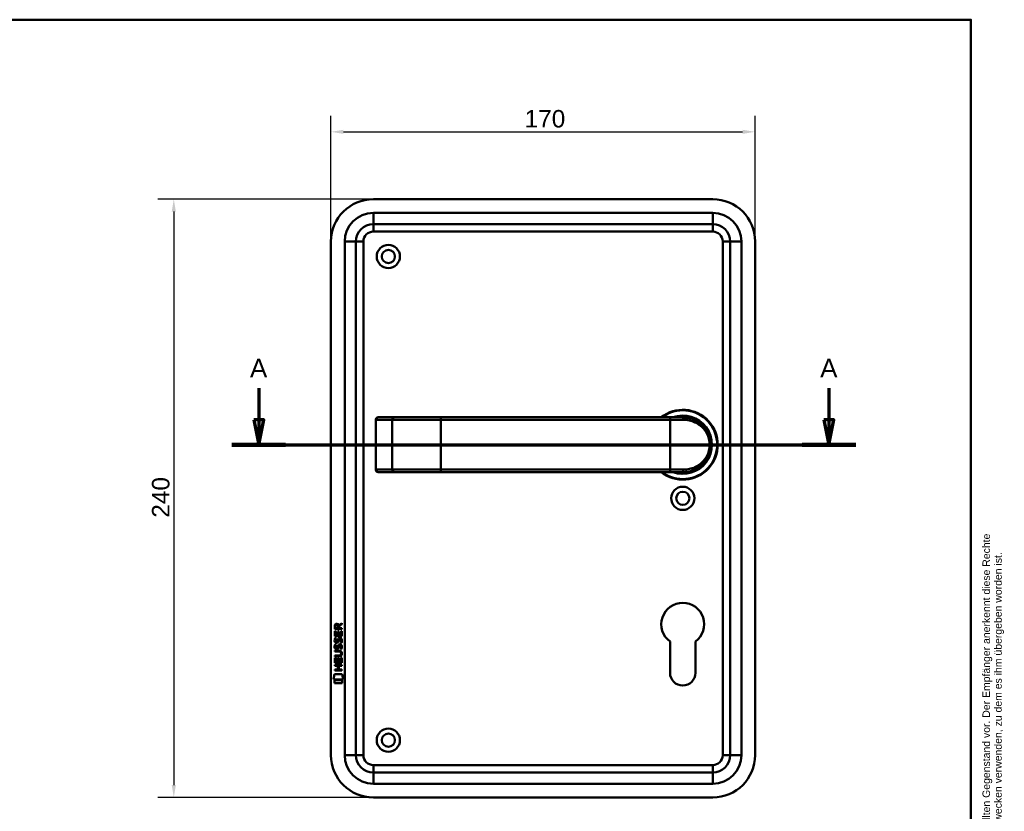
# Model space of a CAD drawing. Header units: millimetres. Extents: x 20 to 833, y 20 to 574.
# Tile 6 of 6: x 439 to 833, y 256 to 574. Entities that reach past the tile are written whole.
import ezdxf
from ezdxf.enums import TextEntityAlignment as Align

# ---------------------------------------------------------------- set-up
doc = ezdxf.new("R2010")
doc.units = ezdxf.units.MM
doc.header["$LTSCALE"] = 2
for name, color, linetype, lineweight in [('Bemaßungen(DIN)', 7, 'Continuous', 25), ('Schnittansichtslinien(DIN)', 7, 'Continuous', 70), ('Sichtbare Kanten(DIN)', 7, 'Continuous', 50), ('Sichtbare tangentiale Kanten(DIN)', 7, 'Continuous', 50), ('Skizziergeometrie(DIN)', 7, 'Continuous', 50), ('Skizzierlinie(DIN)', 7, 'Continuous', 25), ('Symbole(DIN)', 7, 'Continuous', 25)]:
    doc.layers.add(name, color=color, linetype=linetype, lineweight=lineweight)
doc.styles.add('Aktuell-DIN', font='arial.ttf')
doc.styles.add('Aktuell-DINGroßer Text', font='arial.ttf')
doc.styles.add('STANDARD-DIN~0', font='arial.ttf')
doc.styles.add('Textstil10', font='arial.ttf')
doc.styles.add('Textstil41', font='arial.ttf', dxfattribs={"width": 0.8})
doc.styles.add('Textstil83', font='arial.ttf', dxfattribs={"width": 0.8})
doc.dimstyles.new('CAD-LAN', dxfattribs={"dimscale": 2, "dimtxt": 3.5, "dimasz": 2.5, "dimexe": 3.175, "dimexo": 0, "dimgap": 0.8, "dimtad": 1, "dimrnd": 1e-08, "dimtxsty": 'STANDARD-DIN~0', "dimcen": 0.09, "dimdle": 10, "dimclrd": 250, "dimclre": 250, "dimclrt": 250, "dimadec": 0, "dimazin": 2, "dimtfac": 1, "dimtmove": 0, "dimatfit": 3, "dimfxl": 1, "dimtolj": 1, "dimtzin": 0, "dimlwd": 25, "dimlwe": 25, "dimarcsym": 0})

# ---------------------------------------------------------------- blocks, each defined once
blk = doc.blocks.new('Ränder Standardrahmen')
at = {"layer": 'Skizziergeometrie(DIN)', "flags": 128}
blk.add_lwpolyline([(10, 10), (10, 287), (410, 287), (410, 10), (10, 10)], dxfattribs=at)
blk = doc.blocks.new('Schriftfelder Heusser')
at = {"layer": 'Skizziergeometrie(DIN)'}
for p, q in [((101, 229.92), (101, 236.92)), ((101, 236.92), (291, 236.92)), ((111, 229.92), (111, 236.92)), ((123, 229.92), (123, 236.92)), ((232, 229.92), (232, 236.92)), ((256, 229.92), (256, 236.92)), ((291, 236.92), (291, 229.92)), ((101, 191.42), (101, 229.92)), ((101, 229.92), (291, 229.92)), ((111, 229.92), (111, 221.42)), ((123, 229.92), (123, 221.42)), ((232, 229.92), (232, 221.42)), ((256, 229.92), (256, 221.42)), ((291, 229.92), (291, 191.42)), ((101, 221.42), (291, 221.42)), ((150, 221.42), (150, 204.42)), ((198.85, 221.42), (198.85, 204.42)), ((216.35, 221.42), (216.35, 204.42)), ((238.35, 221.42), (238.35, 204.42)), ((278, 221.42), (278, 191.42)), ((278, 208.67), (291, 208.67)), ((101, 204.42), (291, 204.42)), ((142, 204.42), (142, 191.42)), ((236, 204.42), (236, 191.42)), ((278, 200.17), (291, 200.17)), ((291, 191.42), (101, 191.42))]:
    blk.add_line(p, q, dxfattribs=at)
at = {"layer": 'Skizzierlinie(DIN)'}
for p, q in [((113.5, 221.42), (113.5, 204.42)), ((118, 221.42), (118, 204.42)), ((162.35, 221.42), (162.35, 204.42)), ((166.85, 221.42), (166.85, 204.42)), ((113.5, 217.17), (150, 217.17)), ((162.35, 217.17), (278, 217.17)), ((113.5, 212.92), (150, 212.92)), ((162.35, 212.92), (278, 212.92)), ((113.5, 208.67), (150, 208.67)), ((162.35, 208.67), (278, 208.67))]:
    blk.add_line(p, q, dxfattribs=at)
for centre in [(115.75, 219.25), (164.6, 219.25), (115.75, 215.04), (164.6, 215.04), (115.75, 210.79), (164.6, 210.79), (115.75, 206.54), (164.6, 206.54)]:
    blk.add_circle(centre, 1.75, dxfattribs=at)
at = {"layer": 'Symbole(DIN)', "color": 7, "insert": (293.33, 191.7), "char_height": 1.5, "width": 182.3003, "attachment_point": 1, "rotation": 90, "line_spacing_factor": 0.944221, "style": 'Aktuell-DIN'}
blk.add_mtext('\\fArial|b0|i0;\\H1.5000;Die Schlossfabrik Heusser AG ist Eigentümerin dieses Dokumentes und behält sich alle Rechte an diesem und dem dargestellten Gegenstand vor. Der Empfänger anerkennt diese Rechte\\Pund wird das Dokument nicht ohne schriftliche Ermächtigung der Eigentümerin Dritten zugänglich machen oder zu anderen Zwecken verwenden, zu dem es ihm übergeben worden ist.\\P ', dxfattribs=at)
at = {"layer": 'Symbole(DIN)', "color": 179, "true_color": 0x262659, "style": 'Aktuell-DIN'}
for s, insert, char_height, attachment_point in [('Pos.', (106, 227), 2.489, 2), ('Menge', (117, 227), 2.489, 2), ('Benennung', (125.81, 225.38), 2.489, 4), ('B-Nummer', (234.74, 225.62), 2.489, 4), ('Material', (265.02, 225.62), 2.489, 5), ('\\fArial|b0|i0;a', (115.81, 219.53), 2, 5), ('\\fArial|b0|i0;e', (164.54, 219.53), 2, 5), ('\\fArial|b0|i0;Gezeichnet', (200.05, 219.23), 2, 4), ('\\fArial|b0|i0;b', (115.75, 215), 2, 5), ('\\fArial|b0|i0;f', (164.55, 215.06), 2, 5), ('\\fArial|b0|i0;Freigegeben', (199.92, 216), 2, 1), ('\\fArial|b0|i0;c', (115.75, 211.01), 2, 5), ('\\fArial|b0|i0;g', (164.63, 211.05), 2, 5), ('\\fArial|b0|i0;Projekt', (200, 211.98), 2, 1), ('\\fArial|b0|i0;d', (115.76, 206.55), 2, 5), ('\\fArial|b0|i0;h', (164.55, 206.57), 2, 5), ('\\fArial|b0|i0;CAD-Nr.', (200, 207.5), 2, 1), ('\\fArial|b0|i0;\\H2.0000;Massstab', (284.39, 206.37), 2, 5), ('\\fArial|b0|i0;\\H2.0000;Baugruppe', (143.1, 203.73), 2, 1), ('\\fArial|b0|i0;Zeichnungs-Nr.', (237, 203.5), 2, 1), ('\\fArial|b0|i0;\\H2.5000;4853 Murgenthal', (113.33, 192.46), 2.5, 7)]:
    blk.add_mtext(s, dxfattribs=dict(at, insert=insert, char_height=char_height, attachment_point=attachment_point))
at = {"layer": 'Symbole(DIN)', "color": 179, "true_color": 0x262659, "attachment_point": 5, "style": 'Aktuell-DIN'}
for s, insert, char_height, width in [('Änd.', (107.21, 213), 2.489, 12.3494), ('Änd.', (156.12, 212.76), 2.489, 12.3494), ('\\fArial|b0|i0;Änderung', (284.51, 202.33), 2, 12.1143)]:
    blk.add_mtext(s, dxfattribs=dict(at, insert=insert, char_height=char_height, width=width))
at = {"layer": 'Symbole(DIN)', "color": 7, "insert": (143.1, 196.62), "char_height": 4.5, "width": 90.18, "attachment_point": 4, "style": 'Aktuell-DIN'}
blk.add_mtext('\\fArial|b0|i0;\\W0.90;\\H4.5000;Heusser-Muschel Serie 3  EN179', dxfattribs=at)
at = {"layer": 'Symbole(DIN)', "color": 179, "true_color": 0x262659, "style": 'Textstil10'}
blk.add_attdef('ERSTELLUNGSDATUM_001', (217.23, 218.29), '', height=2, dxfattribs=at)
at = {"layer": 'Symbole(DIN)', "color": 179, "true_color": 0x262659}
for tag, height, style, p in [('AUTOR', 2.49, 'Aktuell-DIN', (240.03, 219.26)), ('KONTROLLDATUM', 2, 'Textstil10', (217.42, 215.04)), ('KONTROLLIERT_VON', 2, 'Textstil10', (239.98, 215.05))]:
    blk.add_attdef(tag, text='', height=height, dxfattribs=dict(at, style=style)).set_placement(p, align=Align.MIDDLE_LEFT)
at = {"layer": 'Symbole(DIN)', "color": 7, "style": 'Textstil83', "width": 0.8}
blk.add_attdef('Anfänglicher_Ansichtsmaßstab_001', (281.57, 213.34), '', height=2.3, dxfattribs=at)
at = {"layer": 'Symbole(DIN)', "color": 179, "true_color": 0x262659, "style": 'Textstil10'}
blk.add_attdef('PROJEKT', text='', height=2, dxfattribs=at).set_placement((217.77, 209.72), align=Align.BOTTOM_LEFT)
at = {"layer": 'Symbole(DIN)', "color": 7, "style": 'Textstil41', "width": 0.8}
blk.add_attdef('STATUS', text='', height=5, dxfattribs=at).set_placement((284.53, 195.86), align=Align.MIDDLE_CENTER)
blk = doc.blocks.new('*D21')
at = {"layer": 'Bemaßungen(DIN)', "color": 250, "linetype": 'Continuous', "lineweight": 25, "true_color": 0x3f3f3f, "transparency": 16777216}
for p, q in [((563.53, 485.02), (563.53, 535.37)), ((733.53, 485.02), (733.53, 535.37)), ((568.53, 529.02), (728.53, 529.02))]:
    blk.add_line(p, q, dxfattribs=at)
at = {"layer": 'Bemaßungen(DIN)', "color": 250, "linetype": 'Continuous', "true_color": 0x3f3f3f, "transparency": 16777216}
for points in [[(568.53, 529.85), (568.53, 528.19), (563.53, 529.02)], [(728.53, 529.85), (728.53, 528.19), (733.53, 529.02)]]:
    blk.add_solid(points, dxfattribs=at)
at = {"layer": 'Defpoints', "color": 0, "linetype": 'Continuous', "transparency": 16777216}
for p in [(733.53, 529.02), (563.53, 485.02), (733.53, 485.02)]:
    blk.add_point(p, dxfattribs=at)
at = {"layer": 'Bemaßungen(DIN)', "color": 250, "linetype": 'Continuous', "lineweight": 25, "true_color": 0x3f3f3f, "transparency": 16777216, "insert": (641.14, 537.77), "char_height": 7, "attachment_point": 1, "style": 'STANDARD-DIN~0'}
blk.add_mtext('\\A1;170', dxfattribs=at)
blk = doc.blocks.new('*D22')
at = {"layer": 'Bemaßungen(DIN)', "color": 250, "linetype": 'Continuous', "lineweight": 25, "true_color": 0x3f3f3f, "transparency": 16777216}
for p, q in [((580.53, 502.02), (494.18, 502.02)), ((500.53, 497.02), (500.53, 267.02)), ((580.53, 262.02), (494.18, 262.02))]:
    blk.add_line(p, q, dxfattribs=at)
at = {"layer": 'Bemaßungen(DIN)', "color": 250, "linetype": 'Continuous', "true_color": 0x3f3f3f, "transparency": 16777216}
for points in [[(499.7, 497.02), (501.37, 497.02), (500.53, 502.02)], [(499.7, 267.02), (501.37, 267.02), (500.53, 262.02)]]:
    blk.add_solid(points, dxfattribs=at)
at = {"layer": 'Defpoints', "color": 0, "linetype": 'Continuous', "transparency": 16777216}
for p in [(580.53, 502.02), (500.53, 262.02), (580.53, 262.02)]:
    blk.add_point(p, dxfattribs=at)
at = {"layer": 'Bemaßungen(DIN)', "color": 250, "linetype": 'Continuous', "lineweight": 25, "true_color": 0x3f3f3f, "transparency": 16777216, "insert": (491.78, 374.24), "char_height": 7, "attachment_point": 1, "rotation": 90, "style": 'STANDARD-DIN~0'}
blk.add_mtext('\\A1;240', dxfattribs=at)
blk = doc.blocks.new('2DTransSchnitt0')
at = {"layer": 'Schnittansichtslinien(DIN)', "linetype": 'Continuous'}
for p, q in [((267.28, 213.11), (267.28, 206.76)), ((381.56, 213.11), (381.56, 206.76)), ((266.28, 206.76), (267.28, 201.76)), ((268.28, 206.76), (266.28, 206.76)), ((267.28, 206.76), (267.28, 201.76)), ((267.28, 201.76), (268.28, 206.76)), ((380.56, 206.76), (381.56, 201.76)), ((382.56, 206.76), (380.56, 206.76)), ((381.56, 206.76), (381.56, 201.76)), ((381.56, 201.76), (382.56, 206.76)), ((261.92, 201.76), (386.92, 201.76))]:
    blk.add_line(p, q, dxfattribs=at)
at = {"layer": 'Schnittansichtslinien(DIN)', "linetype": 'Continuous', "lineweight": 140}
for p, q in [((261.92, 201.76), (272.64, 201.76)), ((376.19, 201.76), (386.92, 201.76))]:
    blk.add_line(p, q, dxfattribs=at)
at = {"layer": 'Schnittansichtslinien(DIN)', "linetype": 'Continuous', "flags": 128}
for points in [[(266.28, 206.76), (267.28, 201.76), (268.28, 206.76), (266.28, 206.76)], [(380.56, 206.76), (381.56, 201.76), (382.56, 206.76), (380.56, 206.76)]]:
    blk.add_lwpolyline(points, dxfattribs=at)
at = {"layer": 'Schnittansichtslinien(DIN)'}
for points in [[(266.28, 206.76), (267.28, 201.76), (268.28, 206.76), (266.28, 206.76)], [(380.56, 206.76), (381.56, 201.76), (382.56, 206.76), (380.56, 206.76)]]:
    blk.add_solid(points, dxfattribs=at)
at = {"layer": 'Schnittansichtslinien(DIN)', "char_height": 3.73, "attachment_point": 7, "style": 'Aktuell-DINGroßer Text'}
for insert in [(265.53, 215.26), (379.8, 215.26)]:
    blk.add_mtext('A', dxfattribs=dict(at, insert=insert))

msp = doc.modelspace()

# ---------------------------------------------------------------- linework, layer by layer
at = {"layer": 'Sichtbare Kanten(DIN)'}
for p, q in [((716.533, 502.02), (580.533, 502.02)), ((580.533, 492.02), (716.533, 492.02)), ((563.533, 485.02), (563.533, 279.02)), ((573.533, 279.02), (573.533, 485.02)), ((723.533, 485.02), (723.533, 279.02)), ((733.533, 279.02), (733.533, 485.02)), ((582.482, 414.52), (582.502, 414.52)), ((589.055, 414.52), (582.502, 414.52)), ((588.972, 414.516), (588.972, 414.516)), ((607.533, 414.52), (589.055, 414.52)), ((699.533, 414.52), (607.533, 414.52)), ((699.533, 414.52), (704.533, 414.52)), ((705.149, 414.502), (705.149, 414.502)), ((581.482, 413.52), (581.482, 393.52)), ((582.502, 392.52), (582.482, 392.52)), ((582.502, 392.52), (589.055, 392.52)), ((589.055, 392.52), (607.533, 392.52)), ((607.533, 392.52), (699.533, 392.52)), ((704.533, 392.52), (699.533, 392.52)), ((566.712, 331.136), (567.908, 331.926)), ((567.908, 331.926), (567.907, 331.492)), ((565.045, 326.776), (565.047, 328.78)), ((565.047, 329.506), (565.05, 330.82)), ((567.906, 329.504), (565.047, 329.506)), ((565.047, 328.78), (565.395, 328.78)), ((565.395, 328.78), (565.394, 327.153)), ((565.398, 330.776), (565.397, 329.887)), ((565.397, 329.887), (566.415, 329.887)), ((566.288, 327.152), (566.29, 328.599)), ((566.29, 328.599), (566.638, 328.599)), ((566.415, 329.887), (566.415, 330.775)), ((566.638, 328.599), (566.637, 327.152)), ((566.765, 330.737), (566.764, 329.886)), ((566.764, 329.886), (567.906, 329.885)), ((567.907, 331.492), (566.765, 330.737)), ((567.555, 327.151), (567.557, 328.798)), ((567.557, 328.798), (567.905, 328.798)), ((567.905, 328.798), (567.904, 326.774)), ((567.906, 329.885), (567.906, 329.504)), ((567.904, 326.774), (565.045, 326.776)), ((565.217, 326.002), (565.556, 325.902)), ((565.394, 327.153), (566.288, 327.152)), ((565.413, 324.671), (565.42, 324.653)), ((566.097, 324.573), (566.108, 324.59)), ((566.637, 327.152), (567.555, 327.151)), ((567.145, 325.699), (567.134, 325.699)), ((699.433, 312.02), (699.433, 324.595)), ((709.633, 324.595), (709.633, 312.02)), ((565.04, 320.548), (565.04, 320.925)), ((565.04, 320.925), (566.686, 320.924)), ((566.71, 320.547), (565.04, 320.548)), ((565.215, 323.456), (565.553, 323.355)), ((565.411, 322.124), (565.418, 322.107)), ((566.095, 322.026), (566.106, 322.043)), ((567.143, 323.153), (567.132, 323.153)), ((567.59, 319.762), (567.59, 319.772)), ((565.037, 316.038), (565.038, 318.043)), ((567.895, 316.036), (565.037, 316.038)), ((565.038, 318.043), (565.387, 318.042)), ((565.039, 318.614), (565.039, 318.991)), ((565.039, 318.991), (566.709, 318.989)), ((566.684, 318.612), (565.039, 318.614)), ((565.387, 318.042), (565.385, 316.415)), ((565.385, 316.415), (566.28, 316.414)), ((566.28, 316.414), (566.281, 317.861)), ((566.281, 317.861), (566.629, 317.861)), ((566.629, 317.861), (566.628, 316.414)), ((566.628, 316.414), (567.547, 316.413)), ((567.547, 316.413), (567.548, 318.061)), ((567.548, 318.061), (567.897, 318.06)), ((567.897, 318.06), (567.895, 316.036)), ((565.033, 312.933), (565.033, 313.31)), ((565.033, 313.31), (566.276, 313.309)), ((567.891, 312.931), (565.033, 312.933)), ((565.034, 314.868), (565.035, 315.245)), ((566.277, 314.867), (565.034, 314.868)), ((565.035, 315.245), (567.893, 315.243)), ((566.276, 313.309), (566.277, 314.867)), ((566.634, 314.867), (566.632, 313.309)), ((566.632, 313.309), (567.892, 313.308)), ((567.893, 314.865), (566.634, 314.867)), ((567.892, 313.308), (567.891, 312.931)), ((567.893, 315.243), (567.893, 314.865)), ((564.502, 309.356), (564.961, 311.489)), ((568.417, 309.353), (564.502, 309.356)), ((564.96, 307.928), (564.961, 309.07)), ((567.957, 307.926), (564.96, 307.928)), ((564.961, 311.489), (567.967, 311.486)), ((564.961, 309.07), (567.958, 309.068)), ((567.958, 309.068), (567.957, 307.926)), ((567.967, 311.486), (568.417, 309.353)), ((716.533, 272.02), (580.533, 272.02)), ((580.533, 262.02), (716.533, 262.02))]:
    msp.add_line(p, q, dxfattribs=at)
for centre, radius in [((586.533, 479.02), 4.65), ((586.533, 479.02), 2.65), ((704.533, 382.02), 4.65), ((704.533, 382.02), 2.65), ((586.533, 285.02), 4.65), ((586.533, 285.02), 2.65)]:
    msp.add_circle(centre, radius, dxfattribs=at)
for centre, radius, start, end in [((580.533, 485.02), 17, 90, 180), ((716.533, 485.02), 17, 0, 90), ((580.533, 485.02), 7, 90, 180), ((716.533, 485.02), 7, 0, 90), ((582.482, 413.52), 1, 90, 180), ((704.533, 403.52), 14, 231.78679, 128.21321), ((704.533, 403.52), 13.8, 232.8542, 127.1458), ((704.533, 403.52), 11.7, 250.08028, 109.91972), ((704.533, 403.52), 11.6, 251.49137, 108.50863), ((704.533, 403.52), 11.5, 253.04257, 106.95743), ((704.533, 403.52), 11.3, 256.76803, 103.23197), ((706.764, 413.578), 0.85, 187.81614, 187.82029), ((706.764, 413.578), 0.85, 113.68057, 113.69788), ((706.764, 413.578), 0.85, 332.12599, 332.12686), ((716.903, 416.168), 8.725, 195.91987, 195.9216), ((582.482, 393.52), 1, 180, 270), ((704.533, 331.52), 8.6, 306.37184, 233.62816), ((704.533, 312.02), 5.1, 180, 0), ((580.533, 279.02), 17, 180, 270), ((580.533, 279.02), 7, 180, 270), ((716.533, 279.02), 7, 270, 0), ((716.533, 279.02), 17, 270, 0)]:
    msp.add_arc(centre, radius, start, end, dxfattribs=at)
for centre, major_axis, ratio, start_param, end_param in [((565.184, 329.922), (1.242, 1.64), 0.5994938, 5.878165, 6.7089725), ((566.576, 330.003), (0.976, -1.274), 0.5180415, 2.7627686, 3.7355131), ((566.679, 327.781), (1.103, 3.296), 0.2312948, 2.8124619, 2.8734213), ((566.159, 325.464), (0.574, 1.004), 0.5438409, 2.7534304, 3.2137241), ((566.039, 324.597), (0.098, 0.139), 0.3641716, 4.4844927, 4.7925708), ((566.486, 324.012), (0.839, 1.642), 0.4591024, 5.9761877, 6.4975755), ((566.763, 325.481), (1.192, 3.54), 0.2215161, 2.8263053, 2.8854462), ((566.164, 322.927), (0.583, 1.012), 0.541605, 2.7569093, 3.2147406), ((566.037, 322.051), (0.098, 0.139), 0.3641716, 4.4844927, 4.7925708), ((562.869, 323.294), (4.808, -4.323), 0.3742014, 5.888113, 6.6064523), ((562.865, 316.25), (4.814, 4.313), 0.3742661, 5.9599282, 6.6783921), ((544.157, 339.599), (23.266, -20.361), 0.1371339, 6.127502, 6.402435), ((566.485, 321.468), (0.838, 1.64), 0.4594521, 5.9760112, 6.497704)]:
    msp.add_ellipse(centre, major_axis=major_axis, ratio=ratio, start_param=start_param, end_param=end_param, dxfattribs=at)
for points, knots in [([(704.533, 392.52), (705.398, 392.52), (707.113, 392.727), (710.196, 393.853), (713.267, 396.317), (715.183, 399.919), (715.649, 403.51), (715.365, 405.747), (714.859, 407.379), (714.195, 408.886), (712.668, 411.205), (710.197, 413.186), (707.111, 414.313), (705.398, 414.52), (704.533, 414.52)], [-3.4261334, -3.4261334, -3.4261334, -3.4261334, -3.1814096, -2.9366858, -2.4472382, -1.9577905, -1.7130667, -1.4683429, -1.345981, -1.2236191, -0.9788953, -0.4894476, -0.2447238, 0, 0, 0, 0]), ([(567.59, 319.772), (567.59, 319.818), (567.587, 319.865), (567.571, 320.001), (567.549, 320.088), (567.474, 320.239), (567.428, 320.3), (567.308, 320.406), (567.237, 320.446), (567.02, 320.53), (566.86, 320.547), (566.71, 320.547)], [-0.13394602, -0.13394602, -0.13394602, -0.13394602, -0.11996159, -0.11996159, -0.09310912, -0.09310912, -0.06964663, -0.06964663, -0.04519613, -0.04519613, 0, 0, 0, 0])]:
    msp.add_open_spline(points, degree=3, knots=knots, dxfattribs=at)
for points in [[(565.05, 330.82), (565.064, 331.261), (565.296, 331.723), (565.909, 331.723)], [(566.415, 330.775), (566.416, 331.048), (566.329, 331.373), (565.913, 331.374)], [(565.093, 324.524), (565.003, 324.764), (564.974, 324.998), (565.016, 325.326)], [(565.016, 325.326), (565.034, 325.465), (565.075, 325.672), (565.146, 325.845)], [(565.653, 324.063), (565.429, 324.096), (565.2, 324.241), (565.093, 324.524)], [(565.146, 325.845), (565.165, 325.895), (565.217, 326.002), (565.217, 326.002)], [(565.401, 325.437), (565.336, 325.185), (565.33, 324.961), (565.389, 324.745)], [(565.556, 325.902), (565.555, 325.902), (565.436, 325.575), (565.401, 325.437)], [(565.625, 324.44), (565.772, 324.381), (565.961, 324.416), (566.066, 324.531)], [(565.807, 324.05), (565.707, 324.052), (565.686, 324.058), (565.653, 324.063)], [(566.435, 324.415), (566.32, 324.205), (566.125, 324.046), (565.807, 324.05)], [(566.108, 324.59), (566.177, 324.699), (566.234, 324.863), (566.289, 325.108)], [(566.289, 325.108), (566.373, 325.476), (566.475, 325.687), (566.616, 325.855)], [(566.628, 324.958), (566.573, 324.718), (566.511, 324.553), (566.435, 324.415)], [(566.616, 325.855), (566.709, 325.965), (566.839, 326.037), (567.019, 326.061)], [(566.677, 325.156), (566.669, 325.126), (566.629, 324.96), (566.628, 324.958)], [(566.863, 325.581), (566.792, 325.493), (566.731, 325.354), (566.677, 325.156)], [(567.134, 325.699), (567.012, 325.699), (566.937, 325.666), (566.863, 325.581)], [(567.019, 326.061), (567.306, 326.1), (567.589, 325.999), (567.783, 325.683)], [(567.337, 324.116), (567.338, 324.116), (567.492, 324.37), (567.551, 324.655)], [(567.706, 324.03), (567.686, 324.034), (567.338, 324.116), (567.337, 324.116)], [(567.551, 324.655), (567.62, 324.988), (567.62, 325.264), (567.514, 325.461)], [(567.931, 324.748), (567.901, 324.417), (567.743, 324.087), (567.706, 324.03)], [(567.783, 325.683), (567.893, 325.502), (567.946, 325.283), (567.946, 325.013)], [(567.946, 325.013), (567.946, 324.929), (567.939, 324.843), (567.931, 324.748)], [(565.091, 321.977), (565.001, 322.218), (564.972, 322.451), (565.014, 322.779)], [(565.014, 322.779), (565.031, 322.919), (565.073, 323.125), (565.144, 323.299)], [(565.651, 321.516), (565.427, 321.549), (565.197, 321.695), (565.091, 321.977)], [(565.144, 323.299), (565.163, 323.348), (565.215, 323.456), (565.215, 323.456)], [(565.399, 322.891), (565.334, 322.638), (565.328, 322.414), (565.387, 322.198)], [(565.553, 323.355), (565.553, 323.355), (565.433, 323.029), (565.399, 322.891)], [(565.623, 321.894), (565.77, 321.834), (565.959, 321.87), (566.064, 321.984)], [(565.805, 321.504), (565.705, 321.505), (565.684, 321.512), (565.651, 321.516)], [(566.433, 321.868), (566.318, 321.658), (566.123, 321.5), (565.805, 321.504)], [(566.106, 322.043), (566.175, 322.153), (566.232, 322.316), (566.286, 322.561)], [(566.286, 322.561), (566.371, 322.929), (566.473, 323.141), (566.614, 323.308)], [(566.626, 322.411), (566.571, 322.171), (566.509, 322.006), (566.433, 321.868)], [(566.614, 323.308), (566.707, 323.418), (566.837, 323.491), (567.017, 323.515)], [(566.675, 322.61), (566.667, 322.58), (566.627, 322.413), (566.626, 322.411)], [(566.861, 323.035), (566.79, 322.946), (566.729, 322.808), (566.675, 322.61)], [(567.132, 323.153), (567.01, 323.153), (566.935, 323.12), (566.861, 323.035)], [(567.017, 323.515), (567.304, 323.553), (567.587, 323.453), (567.781, 323.136)], [(567.335, 321.57), (567.335, 321.57), (567.49, 321.824), (567.549, 322.108)], [(567.704, 321.483), (567.684, 321.488), (567.336, 321.57), (567.335, 321.57)], [(567.549, 322.108), (567.618, 322.442), (567.618, 322.718), (567.512, 322.915)], [(567.929, 322.201), (567.899, 321.87), (567.741, 321.541), (567.704, 321.483)], [(567.781, 323.136), (567.891, 322.956), (567.944, 322.737), (567.944, 322.467)], [(567.944, 322.467), (567.944, 322.382), (567.937, 322.296), (567.929, 322.201)]]:
    msp.add_open_spline(points, degree=3, dxfattribs=at)
at = {"layer": 'Sichtbare tangentiale Kanten(DIN)'}
for p, q in [((716.533, 496.52), (580.533, 496.52)), ((580.533, 496.52), (580.533, 492.02)), ((716.533, 496.52), (716.533, 492.02)), ((580.533, 489.02), (580.533, 492.02)), ((716.533, 489.02), (716.533, 492.02)), ((580.533, 489.02), (716.533, 489.02)), ((569.033, 485.02), (573.533, 485.02)), ((569.033, 485.02), (569.033, 279.02)), ((576.533, 485.02), (573.533, 485.02)), ((576.533, 279.02), (576.533, 485.02)), ((720.533, 485.02), (723.533, 485.02)), ((720.533, 485.02), (720.533, 279.02)), ((728.033, 485.02), (723.533, 485.02)), ((728.033, 279.02), (728.033, 485.02)), ((607.533, 414.52), (607.533, 413.52)), ((699.533, 414.52), (699.533, 413.52)), ((581.54, 413.52), (581.482, 413.52)), ((581.54, 393.52), (581.54, 413.52)), ((581.54, 413.52), (588.094, 413.52)), ((588.094, 413.52), (607.533, 413.52)), ((588.094, 393.52), (588.094, 413.52)), ((607.533, 413.52), (607.533, 393.52)), ((607.533, 413.52), (699.533, 413.52)), ((699.533, 413.52), (699.533, 393.52)), ((704.796, 413.52), (699.533, 413.52)), ((714.968, 406.997), (714.968, 406.997)), ((581.482, 393.52), (581.54, 393.52)), ((588.094, 393.52), (581.54, 393.52)), ((607.533, 393.52), (588.094, 393.52)), ((699.533, 393.52), (607.533, 393.52)), ((607.533, 392.52), (607.533, 393.52)), ((699.533, 393.52), (704.796, 393.52)), ((699.533, 392.52), (699.533, 393.52)), ((573.533, 279.02), (569.033, 279.02)), ((573.533, 279.02), (576.533, 279.02)), ((723.533, 279.02), (720.533, 279.02)), ((723.533, 279.02), (728.033, 279.02)), ((716.533, 275.02), (580.533, 275.02)), ((580.533, 272.02), (580.533, 275.02)), ((716.533, 272.02), (716.533, 275.02)), ((580.533, 272.02), (580.533, 267.52)), ((716.533, 272.02), (716.533, 267.52)), ((580.533, 267.52), (716.533, 267.52))]:
    msp.add_line(p, q, dxfattribs=at)
for centre, radius, start, end in [((580.533, 485.02), 11.5, 90, 180), ((716.533, 485.02), 11.5, 0, 90), ((580.533, 485.02), 4, 90, 180), ((716.533, 485.02), 4, 0, 90), ((580.533, 279.02), 11.5, 180, 270), ((580.533, 279.02), 4, 180, 270), ((716.533, 279.02), 4, 270, 0), ((716.533, 279.02), 11.5, 270, 0)]:
    msp.add_arc(centre, radius, start, end, dxfattribs=at)
for centre, major_axis, ratio, start_param, end_param in [((582.502, 413.52), (0, 1), 0.9612617, 0, 1.5707963), ((589.055, 413.52), (0, 1), 0.9612617, 0, 1.5707963), ((704.533, 413.52), (0, 1), 0.2631579, 4.712389, 6.2831853), ((582.502, 393.52), (0, -1), 0.9612617, 4.712389, 6.2831853), ((589.055, 393.52), (0, -1), 0.9612617, 4.712389, 6.2831853), ((704.533, 393.52), (0, -1), 0.2631579, 0, 1.5707963)]:
    msp.add_ellipse(centre, major_axis=major_axis, ratio=ratio, start_param=start_param, end_param=end_param, dxfattribs=at)
msp.add_open_spline([(704.796, 413.52), (705.624, 413.52), (706.444, 413.425), (707.222, 413.25), (708.001, 413.075), (708.739, 412.819), (709.429, 412.499), (710.808, 411.857), (711.99, 410.957), (712.94, 409.854), (713.415, 409.302), (713.833, 408.699), (714.184, 408.042), (714.359, 407.713), (714.518, 407.371), (714.658, 407.014), (714.798, 406.657), (714.919, 406.286), (715.018, 405.904), (715.216, 405.138), (715.325, 404.324), (715.324, 403.51), (715.322, 402.695), (715.21, 401.879), (715.014, 401.116), (714.622, 399.591), (713.887, 398.282), (712.932, 397.179), (711.976, 396.076), (710.804, 395.18), (709.428, 394.54), (708.741, 394.22), (708.002, 393.964), (707.224, 393.789), (706.445, 393.614), (705.624, 393.52), (704.796, 393.52)], degree=3, knots=[0, 0, 0, 0, 0.2447238, 0.2447238, 0.2447238, 0.4894476, 0.4894476, 0.4894476, 0.9788953, 0.9788953, 0.9788953, 1.2236191, 1.2236191, 1.2236191, 1.345981, 1.345981, 1.345981, 1.4683429, 1.4683429, 1.4683429, 1.7130667, 1.7130667, 1.7130667, 1.9577905, 1.9577905, 1.9577905, 2.4472382, 2.4472382, 2.4472382, 2.9366858, 2.9366858, 2.9366858, 3.1814096, 3.1814096, 3.1814096, 3.4261334, 3.4261334, 3.4261334, 3.4261334], dxfattribs=at)

# ---------------------------------------------------------------- block references
at = {"xscale": 2, "yscale": 2, "zscale": 2}
msp.add_blockref('Ränder Standardrahmen', (0, 0), dxfattribs=at)
msp.add_blockref('Schriftfelder Heusser', (238, -362.833), dxfattribs=at).add_auto_attribs({'ERSTELLUNGSDATUM_001': '02.01.2021', 'Anfänglicher_Ansichtsmaßstab_001': '1 : 2'})
at = {"layer": 'Schnittansichtslinien(DIN)', "xscale": 2, "yscale": 2, "zscale": 2}
msp.add_blockref('2DTransSchnitt0', (0, 0), dxfattribs=at)

# ---------------------------------------------------------------- dimensions: what is measured, and where the dimension line sits
at = {"layer": 'Bemaßungen(DIN)', "color": 250, "linetype": 'Continuous', "lineweight": 25, "true_color": 0x3f3f3f}
for base, p1, p2, angle, picture, middle in [((733.533, 529.02), (563.533, 485.02), (733.533, 485.02), 180, '*D21', (648.533, 529.02)), ((500.533, 262.02), (580.533, 502.02), (580.533, 262.02), 90, '*D22', (500.533, 382.02))]:
    dim = msp.add_linear_dim(base=base, p1=p1, p2=p2, angle=angle, dimstyle='CAD-LAN', override={"dimgap": 0.8, "dimdec": 2, "dimtol": 0, "dimlim": 0, "dimtp": 0, "dimtm": 0, "dimtdec": 2, "dimtofl": 0, "dimatfit": 1}, dxfattribs=at)
    dim.commit()
    dim.dimension.update_dxf_attribs({"geometry": picture, "text_midpoint": middle, "dimtype": 160})

doc.saveas('drawing.dxf')
